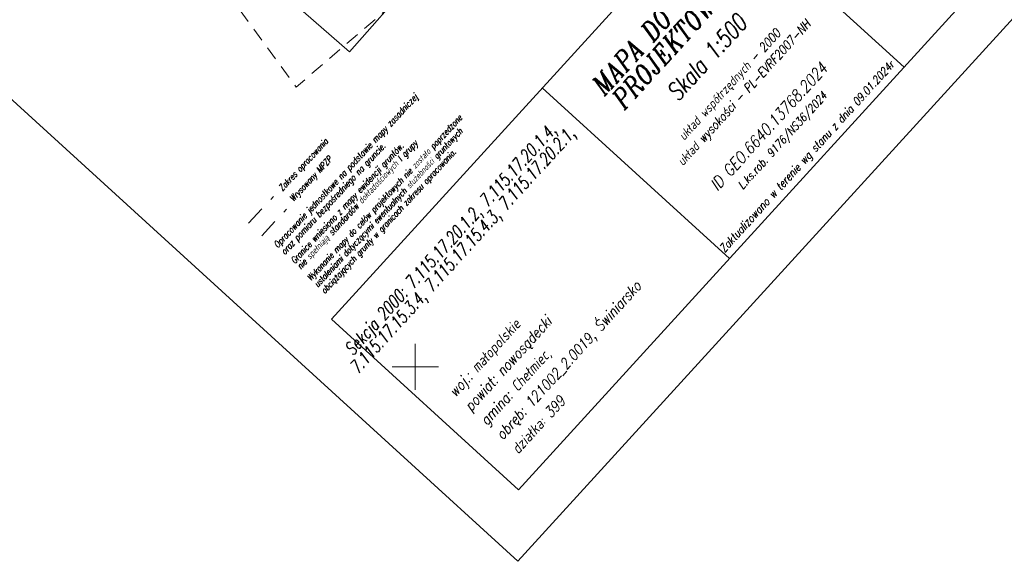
# Model space of a CAD drawing. Header units: metres. Extents: x -1 to 7476305, y 0 to 5497191.
# Tile 3 of 115: x 7474857 to 7474964, y 5496529 to 5496588. Entities that reach past the tile are written whole.
import ezdxf
from ezdxf.enums import TextEntityAlignment as Align

# ---------------------------------------------------------------- set-up
doc = ezdxf.new("R2010")
doc.units = ezdxf.units.M
doc.linetypes.add('216-1000', pattern=[3.5, 2.1, -1.4])
doc.linetypes.add('EGBO02-500', pattern=[2.5, 1.5, -1])
for name, color, linetype, lineweight, true_color in [('EGBB01', 7, 'Continuous', 5, 0x0a0909), ('EGBO02', 7, 'Continuous', 5, 0x0a0909), ('EPGPO_216', 7, 'Continuous', 5, 0x0a0909), ('RAMKA_DRUK', 7, 'Continuous', 5, 0x0a0909), ('RTPW01', 7, 'Continuous', 5, 0x0a0909), ('Warstwa 1', 7, 'Continuous', 5, 0x0a0909), ('Warstwa 11', 7, 'Continuous', 5, 0x0a0909), ('Warstwa 5', 7, 'Continuous', 5, 0x0a0909)]:
    doc.layers.add(name, color=color, linetype=linetype, lineweight=lineweight, true_color=true_color)
doc.styles.add('Style-ITALIC_1250', font='ITALIC_1250.shx')

# ---------------------------------------------------------------- blocks, each defined once
blk = doc.blocks.new('MDCP_klauzula')
at = {"layer": 'EGBB01', "color": 252, "linetype": 'Continuous', "lineweight": 18, "flags": 128}
blk.add_lwpolyline([(7474892.89, 5496584.03), (7474884, 5496591.84), (7474889.33, 5496597.91), (7474893.19, 5496594.52), (7474900.61, 5496602.97), (7474902.66, 5496601.17), (7474905.79, 5496604.73), (7474914.87, 5496596.76), (7474908.69, 5496589.72), (7474905.93, 5496592.14), (7474903.03, 5496588.84), (7474899.69, 5496591.78), (7474892.89, 5496584.03)], close=True, dxfattribs=at)
at = {"layer": 'EGBO02', "color": 252, "linetype": 'EGBO02-500', "lineweight": 18, "flags": 128}
blk.add_lwpolyline([(7474841.22, 5496643), (7474887.13, 5496580.23), (7474952.72, 5496636.53), (7475011.49, 5496696.7), (7475042.45, 5496728.27), (7475075.82, 5496754.64), (7475151.98, 5496814.31), (7475207.79, 5496879.8), (7475244.47, 5496937.34), (7475261.93, 5496992.56), (7475290.27, 5497036.6), (7475361.87, 5497109.05), (7475312.93, 5497156.38), (7475281.54, 5497123.71), (7475238.61, 5497076.13), (7475203.1, 5497029.31), (7475176.13, 5496968.87), (7475152.28, 5496929.36), (7475127.02, 5496890.88), (7475061.02, 5496837.94), (7474956.29, 5496739.91), (7474841.22, 5496643)], close=True, dxfattribs=at)
at = {"layer": 'EPGPO_216', "color": 5, "linetype": '216-1000', "lineweight": 30}
blk.add_line((7474881.99, 5496565.54), (7474884.66, 5496568.41), dxfattribs=at)
at = {"layer": 'EPGPO_216', "color": 212, "linetype": '216-1000', "lineweight": 30, "true_color": 0xd200d2}
blk.add_line((7474883.4, 5496564.17), (7474886.07, 5496567.04), dxfattribs=at)
at = {"layer": 'RAMKA_DRUK', "color": 252, "linetype": 'Continuous', "lineweight": 18, "flags": 128}
blk.add_lwpolyline([(7475318.82, 5497191.06), (7474803.96, 5496626.71), (7474911.08, 5496528.99), (7475425.94, 5497093.33)], dxfattribs=at)
at = {"layer": 'Warstwa 1', "color": 252, "linetype": 'Continuous', "lineweight": 18}
for p, q in [((7474900, 5496552.5), (7474900, 5496547.5)), ((7474897.5, 5496550), (7474902.5, 5496550))]:
    blk.add_line(p, q, dxfattribs=at)
at = {"layer": 'Warstwa 5', "color": 18, "linetype": 'Continuous', "lineweight": 13, "true_color": 0x0a0909}
for p, q in [((7474932.6, 5496600.84), (7474952.83, 5496582.39)), ((7474913.73, 5496580.16), (7474933.96, 5496561.7))]:
    blk.add_line(p, q, dxfattribs=at)
at = {"layer": 'Warstwa 5', "color": 18, "linetype": 'Continuous', "lineweight": 13, "true_color": 0x0a0909, "flags": 128}
blk.add_lwpolyline([(7474890.93, 5496555.17), (7474911.16, 5496536.72), (7474977.57, 5496609.51), (7474957.34, 5496627.96), (7474890.93, 5496555.17)], close=True, dxfattribs=at)
at = {"layer": 'Warstwa 11', "color": 18, "linetype": 'Continuous', "lineweight": 5, "true_color": 0x0a0909, "char_height": 0.7056, "attachment_point": 4, "rotation": 47.0177, "style": 'Style-ITALIC_1250'}
for s, insert, line_spacing_factor in [('\\H1x;\\W0.8;Opracowanie jednostkowe na podstawie mapy zasadniczej \\Poraz pomiaru bezpośredniego na gruncie.\\P', (7474885.34, 5496562.58), 0.9), ('\\H1x;\\W0.8;Granice wniesiono z mapy ewidencji gruntów.\\Pnie spełniają standardów dokładościowych I grupy', (7474887.12, 5496560.94), 0.76062)]:
    blk.add_mtext(s, dxfattribs=dict(at, insert=insert, line_spacing_factor=line_spacing_factor))
at = {"layer": 'Warstwa 5', "color": 18, "linetype": 'Continuous', "lineweight": 40, "true_color": 0x0a0909, "style": 'Style-ITALIC_1250', "width": 0.733333}
blk.add_text('Skala 1:500', height=1.9052, rotation=47.755, dxfattribs=at).set_placement((7474928.38, 5496578.58))
at = {"layer": 'Warstwa 5', "color": 18, "linetype": 'Continuous', "lineweight": 13, "true_color": 0x0a0909, "style": 'Style-ITALIC_1250', "width": 0.833333}
for s, height, p in [('układ wysokości - PL-EVRF2007-NH', 0.9677, (7474935.86, 5496579.3)), ('układ współrzędnych - 2000', 0.9677, (7474934.31, 5496580.18)), ('ID GEO.6640.13768.2024', 1.258, (7474938.66, 5496575.54)), ('L.ks.rob. 9176/NS36/2024', 0.8806, (7474939.98, 5496574.17))]:
    blk.add_text(s, height=height, rotation=47.755, dxfattribs=at).set_placement(p, align=Align.CENTER)
at = {"layer": 'Warstwa 5', "color": 18, "linetype": 'Continuous', "lineweight": 5, "true_color": 0x0a0909, "style": 'Style-ITALIC_1250', "width": 0.833333}
blk.add_text('Zaktualizowano w terenie wg stanu z dnia 09.01.2024r', height=0.8736, rotation=47.755, dxfattribs=at).set_placement((7474942.63, 5496572.43), align=Align.CENTER)
at = {"layer": 'Warstwa 5', "color": 18, "linetype": 'Continuous', "lineweight": 5, "true_color": 0x0a0909, "style": 'Style-ITALIC_1250', "width": 0.8}
for s, p in [('Zakres opracowania', (7474885.39, 5496569.17)), ('Wrysowany MPZP', (7474886.57, 5496568.04))]:
    blk.add_text(s, height=0.6814, rotation=47.0177, dxfattribs=at).set_placement(p, align=Align.MIDDLE_LEFT)
at = {"layer": 'Warstwa 5', "color": 18, "linetype": 'Continuous', "lineweight": 40, "true_color": 0x0a0909, "insert": (7474929.3, 5496585.1), "char_height": 2.1022, "attachment_point": 8, "rotation": 47.755, "line_spacing_factor": 0.742708, "style": 'Style-ITALIC_1250'}
blk.add_mtext('\\H1x;\\W0.818182;MAPA DO CELÓW \\PPROJEKTOWYCH\\P', dxfattribs=at)
at = {"layer": 'Warstwa 5', "color": 18, "linetype": 'Continuous', "lineweight": 5, "true_color": 0x0a0909, "insert": (7474889.3, 5496558.7), "char_height": 0.6814, "attachment_point": 4, "rotation": 47.0177, "line_spacing_factor": 0.9, "style": 'Style-ITALIC_1250'}
blk.add_mtext('\\H1x;\\W0.8;Wykonanie mapy do celów projektowych nie zostało poprzedzone\\Pustaleniami dotyczącymi ewentualnych służebności gruntowych\\Pobciążających grunty w granicach zakresu opracowania.\\P', dxfattribs=at)
at = {"layer": 'Warstwa 5', "color": 18, "linetype": 'Continuous', "lineweight": 13, "true_color": 0x0a0909, "rotation": 47.755, "style": 'Style-ITALIC_1250'}
for s, insert, char_height, attachment_point, line_spacing_factor in [('\\H1x;\\W0.733333;Sekcja 2000: 7.115.17.20.1.2, 7.115.17.20.1.4,\\P7.115.17.15.3.4, 7.115.17.15.4.3, 7.115.17.20.2.1,', (7474905.87, 5496561.84), 1.376, 8, 0.76062), ('\\H1x;\\W0.833333;woj.: małopolskie\\Ppowiat: nowosądecki\\Pgmina: Chełmiec,\\Pobręb: 121002_2.0019, Świniarsko\\Pdziałka: 399', (7474911.13, 5496540.49), 1.1466, 7, 1.2)]:
    blk.add_mtext(s, dxfattribs=dict(at, insert=insert, char_height=char_height, attachment_point=attachment_point, line_spacing_factor=line_spacing_factor))

msp = doc.modelspace()

# ---------------------------------------------------------------- block references
at = {"layer": 'RTPW01', "color": 18, "lineweight": 30, "true_color": 0x000000}
msp.add_blockref('MDCP_klauzula', (0, 0), dxfattribs=at)

doc.saveas('drawing.dxf')
